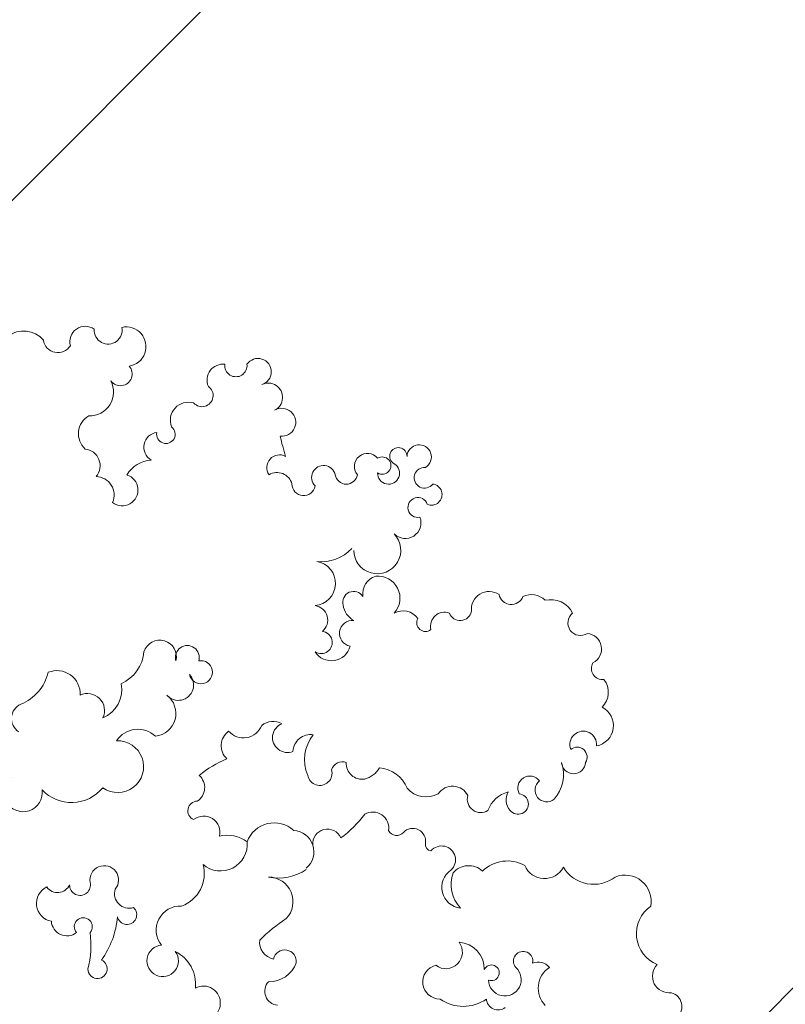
# Model space of a CAD drawing. Header units: millimetres. Extents: x 6567289036 to 6568990308, y 5976640423 to 5977332400.
# Tile 61 of 216: x 6568112082 to 6568112958, y 5976975017 to 5976976144. Entities that reach past the tile are written whole.
import ezdxf

# ---------------------------------------------------------------- set-up
doc = ezdxf.new("R2010")
doc.units = ezdxf.units.MM
doc.layers.add('ZAGOSPODAROWANIE_DRZEWA', color=110, linetype='Continuous', lineweight=5)
picture_1 = doc.add_image_def('image2.jpg', size_in_pixel=(6997, 9782))

# ---------------------------------------------------------------- blocks, each defined once
blk = doc.blocks.new('drz_353_r')
at = {"color": 114, "lineweight": 15}
for centre, radius, start, end in [((-6.63670136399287, 155.6691348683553), 3.279959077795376, 341.4309206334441, 164.3966416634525), ((-13.57907548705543, 156.0356326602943), 3.818282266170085, 225.7097641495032, 7.762637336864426), ((-23.32126256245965, 156.1389898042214), 7.623276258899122, 214.5118902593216, 338.1555621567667), ((-30.73116410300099, 145.9315611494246), 5.995372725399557, 79.15295363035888, 202.2104926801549), ((-78.57114260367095, 137.3895719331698), 4.718184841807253, 43.96005399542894, 128.4208032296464), ((-70.9564190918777, 138.5514679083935), 4.71818792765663, 10.36789680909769, 153.391144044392), ((-42.71475038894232, 138.7331650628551), 8.10615391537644, 301.2628339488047, 37.47656684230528), ((-88.49867492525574, 136.9828397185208), 3.565252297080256, 26.21625823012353, 174.998151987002), ((-84.03451029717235, 140.7723707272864), 2.55070497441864, 240.2511112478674, 7.065516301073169), ((-66.62270831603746, 136.3466036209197), 3.069423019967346, 84.25147801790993, 292.027932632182), ((-94.45015356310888, 135.7175040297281), 2.871133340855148, 218.692770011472, 33.29677055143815), ((-63.75439388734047, 134.9760839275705), 2.263533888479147, 56.9005167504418, 220.6596809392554), ((-62.65553672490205, 134.1333202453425), 2.74241597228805, 272.8686036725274, 87.13139632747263), ((-94.1092441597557, 128.8660545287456), 5.677583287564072, 117.0485629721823, 192.8650552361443), ((-59.81139961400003, 122.9826067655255), 8.836544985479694, 49.56838747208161, 107.8381450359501), ((-40.8446293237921, 127.4787278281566), 4.916157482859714, 293.3944841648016, 61.62062045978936), ((-56.19042359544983, 128.0238429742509), 2.700130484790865, 218.6415009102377, 38.61124316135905), ((-13.56849287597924, 126.0626242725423), 3.250028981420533, 128.2797630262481, 203.6201062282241), ((-10.84875767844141, 131.6777885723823), 5.638269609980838, 212.9162566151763, 314.4162515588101), ((-96.65147537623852, 124.5038174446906), 4.30757412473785, 134.0099167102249, 207.0431927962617), ((-56.64602316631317, 124.1327951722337), 2.756002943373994, 126.8643156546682, 298.1402403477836), ((-17.02922946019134, 122.5921734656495), 2.221402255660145, 77.44217612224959, 310.657993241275), ((-101.5622159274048, 119.877643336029), 2.875814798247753, 282.2556499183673, 68.06788478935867), ((-53.0084267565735, 121.4407828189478), 2.352390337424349, 308.3383556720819, 173.6107355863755), ((-31.88107804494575, 118.9538276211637), 8.078675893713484, 150.2163900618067, 224.6640277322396), ((-12.79944892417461, 118.3932747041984), 3.749767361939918, 271.6904383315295, 137.9046950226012), ((-53.94877498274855, 122.2895487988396), 3.607611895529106, 239.7151307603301, 311.6926194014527), ((-49.31841851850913, 120.8070770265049), 6.653145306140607, 194.2065662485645, 250.409118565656), ((-8.552775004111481, 116.8506082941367), 2.694846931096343, 274.3312309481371, 37.70019949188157), ((-97.5798030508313, 114.7921437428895), 4.067764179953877, 145.9904980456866, 275.997559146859), ((-14.35800058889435, 115.3239669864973), 1.801923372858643, 337.8690948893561, 245.6932248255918), ((-54.1048308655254, 112.8535494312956), 3.061389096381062, 254.4734277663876, 33.4065379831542), ((-34.24277043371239, 110.1024469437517), 4.638690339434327, 136.8493357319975, 230.3118739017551), ((-15.21255789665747, 107.5152531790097), 6.167555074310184, 88.95161902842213, 176.4084792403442), ((-15.78650232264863, 108.8649696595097), 9.131628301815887, 324.5329460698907, 35.46705393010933), ((-97.63034566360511, 108.161076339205), 2.628940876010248, 289.9606463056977, 79.57799052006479), ((-53.21355397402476, 106.4125760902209), 3.887921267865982, 116.1051980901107, 236.7335922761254), ((-33.9003942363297, 108.6984301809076), 4.735554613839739, 213.864426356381, 354.1815324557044), ((-34.57054608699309, 113.9069994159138), 7.830656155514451, 250.33999073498, 313.4097009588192), ((-19.07018540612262, 104.8978435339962), 3.781870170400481, 322.6436857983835, 127.4152196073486), ((-40.2011994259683, 103.9140893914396), 3.195877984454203, 42.17126164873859, 229.7124716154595), ((-123.8560417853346, 101.5905719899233), 2.428401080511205, 336.7886501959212, 172.7357866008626), ((-93.71852924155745, 104.5886429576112), 3.209284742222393, 159.9281675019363, 284.1144362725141), ((-132.4516420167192, 98.78043434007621), 2.785751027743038, 30.92568724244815, 267.0859469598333), ((-127.7011163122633, 100.0133939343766), 2.369160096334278, 175.1887442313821, 52.68536922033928), ((-94.50224714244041, 100.2179606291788), 2.009147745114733, 240.452127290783, 38.77601154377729), ((-60.4143996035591, 100.3636776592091), 5.789293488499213, 311.0579408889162, 28.90260844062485), ((-43.74372033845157, 101.6881435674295), 1.491123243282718, 261.843568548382, 351.8302150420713), ((-12.26122401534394, 103.5217756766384), 3.912225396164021, 193.5808402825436, 0.6547493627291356), ((-120.8950203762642, 98.4811655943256), 2.272480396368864, 108.7158376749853, 11.85344306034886), ((-44.47661658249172, 97.31120849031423), 2.94737019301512, 79.81171296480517, 227.0033223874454), ((-117.3715382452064, 95.612733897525), 3.579425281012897, 314.246166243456, 111.2867539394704), ((-92.95473696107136, 95.03711418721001), 4.269493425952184, 126.4788115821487, 207.7584702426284), ((-132.625234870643, 94.02242656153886), 1.976117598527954, 89.07298489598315, 330.475938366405), ((-53.96649121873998, 89.19199282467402), 7.302302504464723, 111.2394049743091, 176.1872776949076), ((-47.81189339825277, 93.60945585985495), 2.03635472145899, 296.3365302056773, 49.39655265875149), ((-128.7410499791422, 91.76977486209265), 2.514205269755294, 268.7415112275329, 149.4262598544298), ((-111.1147360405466, 89.1755635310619), 5.397478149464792, 270.4001136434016, 134.1460021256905), ((-100.1463018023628, 89.32887309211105), 5.048550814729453, 47.4590660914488, 185.6162133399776), ((-130.4838234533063, 90.30963309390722), 1.989374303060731, 328.0254923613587, 211.9745076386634), ((-47.45620344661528, 88.10922251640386), 3.715834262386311, 81.5235624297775, 209.0219035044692), ((-130.2728657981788, 86.93859023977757), 2.995922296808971, 129.3235252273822, 309.3228084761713), ((-101.1429872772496, 90.04601265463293), 4.205811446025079, 196.7374014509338, 278.3823849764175), ((-63.96582579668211, 85.00429598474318), 5.403780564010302, 13.94448640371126, 59.86150906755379), ((-99.1905635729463, 83.77696083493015), 2.497622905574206, 122.42749847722, 286.0622586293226), ((-62.25653642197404, 85.67443770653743), 3.591299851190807, 265.8202528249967, 10.13688238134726), ((-65.66132505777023, 65.84819490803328), 25.34207140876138, 36.23694425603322, 53.8316598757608), ((-128.790807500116, 82.09269448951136), 2.562350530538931, 279.3529952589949, 80.6470047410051), ((-99.13134150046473, 85.97061539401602), 4.637021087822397, 277.8312866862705, 331.7835873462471), ((-92.0683114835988, 83.52385154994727), 2.987882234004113, 175.1163643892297, 348.6426147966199), ((-117.9852245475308, 76.41648184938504), 9.49950433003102, 353.5575597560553, 46.93689709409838), ((-90.19795926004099, 78.66487398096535), 4.399928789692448, 301.8936954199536, 76.0727023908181), ((-60.12997179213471, 81.18036705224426), 2.556638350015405, 159.0934623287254, 254.0916347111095), ((-127.7562140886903, 76.89320700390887), 2.741796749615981, 103.0300061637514, 314.248518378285), ((-103.5101525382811, 74.48921759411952), 5.108697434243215, 4.940708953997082, 170.2930474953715), ((-43.91410531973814, 77.75034794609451), 3.344117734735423, 113.0033141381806, 275.1478305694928), ((-95.09990538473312, 74.48478111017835), 3.350140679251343, 39.47779325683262, 172.3768001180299), ((-89.98652842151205, 76.34224415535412), 2.542146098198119, 326.2310160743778, 173.8467849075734), ((-60.07610952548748, 76.01080140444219), 2.81392009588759, 280.4636433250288, 105.5559696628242), ((-126.2529198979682, 72.30559294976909), 2.655430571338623, 268.7815224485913, 81.12114144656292), ((-64.90039806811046, 73.86762611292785), 3.997780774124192, 170.7850430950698, 267.8610333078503), ((-63.13913870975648, 81.70748325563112), 9.187492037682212, 231.5947759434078, 292.8932062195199), ((-42.06003569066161, 69.752875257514), 4.918779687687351, 40.24721248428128, 176.5873595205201), ((-47.1254515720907, 66.60604422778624), 11.08913002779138, 347.8672120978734, 34.77529373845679), ((-140.4058659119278, 67.31246768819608), 3.195680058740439, 352.9989309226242, 211.16241818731), ((-42.05275626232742, 65.58900821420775), 6.63641967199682, 137.8134528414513, 249.5562909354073), ((-16.94911657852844, 68.00456055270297), 2.635777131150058, 83.36923473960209, 257.687044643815), ((-18.87544587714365, 64.44814699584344), 6.565145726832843, 358.491800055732, 70.13672690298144), ((-153.8971195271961, 137.2441893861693), 72.26849512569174, 283.3307621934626, 287.1448010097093), ((-130.0296794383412, 66.79609275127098), 2.916654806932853, 151.5155718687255, 304.5783351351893), ((-125.3471669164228, 66.23903545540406), 3.544820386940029, 105.7502124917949, 211.3524410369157), ((-68.20523262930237, 68.58715140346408), 3.407406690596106, 201.3914763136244, 22.16408502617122), ((-30.65217438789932, 64.25054603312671), 5.631898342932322, 46.18747175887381, 179.7476345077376), ((3.251809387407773, 87.61057398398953), 35.6740318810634, 212.7447669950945, 225.2948676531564), ((-146.0977657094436, 64.19226792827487), 3.301005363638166, 26.37677544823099, 206.6984284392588), ((-67.82395314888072, 65.33101597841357), 4.084609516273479, 150.4683122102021, 219.9329258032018), ((-21.36771039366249, 66.15006028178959), 3.923265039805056, 263.0360351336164, 349.415493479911), ((-10.13124205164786, 66.6645889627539), 3.235222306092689, 227.6044522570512, 353.9780768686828), ((-151.9708629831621, 61.85463176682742), 3.046335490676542, 16.29035265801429, 235.6989837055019), ((-72.65991671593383, 58.52678671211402), 4.516125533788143, 311.1129562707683, 67.833934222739), ((-153.3689007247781, 56.80979861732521), 2.548298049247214, 262.8156400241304, 97.1843599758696), ((-38.05393572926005, 54.80186047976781), 7.795870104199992, 144.1232696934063, 193.2324615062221), ((-43.78310700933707, 53.28591987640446), 6.112971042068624, 318.9634826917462, 95.51659006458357), ((-150.0533872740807, 53.85757001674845), 3.658852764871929, 173.3464083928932, 292.9798558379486), ((-66.34760143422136, 57.59589358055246), 4.157275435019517, 216.4790889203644, 315.9017683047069), ((-36.35689120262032, 66.62464343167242), 29.51961477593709, 203.8196391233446, 218.1686497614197), ((-46.55925664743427, 49.43561883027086), 3.697130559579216, 75.64804168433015, 218.8191241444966), ((-7.450867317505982, 49.36883501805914), 3.875527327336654, 24.94954766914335, 208.1335130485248), ((-146.5267721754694, 49.02846105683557), 2.55650539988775, 311.6441995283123, 145.1567974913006), ((-83.17835640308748, 48.77740365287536), 2.639930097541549, 281.8979642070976, 190.7848818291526), ((-56.77019592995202, 45.95215884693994), 3.703542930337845, 32.84393152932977, 138.9946666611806), ((-86.56878461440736, 45.67188995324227), 2.730471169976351, 73.02598731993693, 286.9740126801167), ((-51.45846587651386, 47.99376208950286), 2.200441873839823, 180.858704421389, 336.5477827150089), ((-37.08812606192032, 41.60973302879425), 7.94111437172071, 20.32267693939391, 105.2145491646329), ((-11.69333322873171, 39.13166386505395), 8.450105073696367, 84.39835346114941, 153.3250483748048), ((-140.8420943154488, 45.93858888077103), 4.156710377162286, 163.5163486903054, 291.1332023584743), ((-80.24641839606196, 43.6137269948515), 3.515640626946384, 311.2651199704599, 132.7776524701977), ((-137.6589424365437, 40.77076116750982), 2.122121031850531, 258.6167830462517, 142.5404038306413), ((-86.6978343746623, 39.36999161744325), 3.804821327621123, 75.9113920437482, 252.1615154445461), ((-73.73973343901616, 37.79685647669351), 5.255009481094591, 6.147651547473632, 142.8395531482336), ((-24.13889464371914, 44.04921997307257), 5.511650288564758, 176.6870515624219, 308.761732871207), ((-17.09225254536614, 40.03067121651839), 3.606713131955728, 184.4397010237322, 126.6279025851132), ((-134.7021526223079, 39.11701333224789), 3.402486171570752, 187.2031302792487, 330.2034415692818), ((-64.31477482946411, 34.35316307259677), 5.804578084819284, 136.3521770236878, 237.0834508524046), ((-157.7275273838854, 31.69515336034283), 4.512512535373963, 8.596508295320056, 192.946900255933), ((-124.8368179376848, 37.81090780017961), 6.923367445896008, 183.1850089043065, 239.7008802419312), ((-124.88925151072, 30.78163304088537), 3.597633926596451, 322.2123346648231, 163.0038288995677), ((-88.60881295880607, 26.96085868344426), 8.818793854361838, 23.83835908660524, 85.15115206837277), ((-61.55787867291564, 29.73714800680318), 5.916773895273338, 324.510659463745, 182.486692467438), ((-27.63857455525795, 31.86276307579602), 2.220500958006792, 281.3022570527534, 138.2462808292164), ((-151.4706905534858, 30.34883373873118), 2.702932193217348, 305.7735251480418, 131.6133985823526), ((-32.45751425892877, 32.32421316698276), 3.321996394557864, 252.0999698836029, 17.83133396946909), ((-161.489747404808, 27.55211558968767), 3.195856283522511, 266.166080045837, 101.4711808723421), ((-79.21290330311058, 23.56898812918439), 7.081958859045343, 23.0920691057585, 100.819986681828), ((-35.59912012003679, 26.65519133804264), 3.284206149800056, 49.78285531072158, 279.6719942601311), ((-29.05496863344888, 9.32517486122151), 20.4441686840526, 54.79107636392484, 84.8037408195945), ((-147.3474307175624, 23.30560103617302), 5.476556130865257, 357.8408600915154, 117.669736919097), ((-123.7365859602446, 24.71444956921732), 4.216497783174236, 66.36400946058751, 179.0440256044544), ((-15.25873622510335, 25.10510590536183), 2.211291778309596, 272.1452659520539, 155.2984187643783), ((-130.4559243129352, 21.86684898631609), 3.844681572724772, 49.37236224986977, 174.1830905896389), ((-74.37892402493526, 22.79984089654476), 3.924759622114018, 64.64724514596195, 205.2840320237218), ((-56.74898920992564, 26.01244805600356), 0.4242859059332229, 51.95874328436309, 128.0412567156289), ((-62.57113675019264, 19.13972723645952), 9.235746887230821, 313.0854116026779, 50.85143954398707), ((-158.8500231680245, 22.28632621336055), 3.529341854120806, 143.9480078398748, 285.5065262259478), ((-137.7671696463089, 25.47678178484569), 4.746038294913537, 210.0626358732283, 317.2720201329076), ((-34.45569383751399, 21.10402711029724), 2.388093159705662, 268.3509488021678, 104.3445264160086), ((-24.89429711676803, 21.85075127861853), 2.069199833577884, 49.22299610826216, 310.7770038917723), ((-20.6667436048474, 2.214103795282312), 21.39773868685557, 75.13124482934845, 97.72465153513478), ((-78.22592800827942, 15.81083957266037), 5.321077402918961, 86.78706453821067, 202.0726024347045), ((-159.7163272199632, 16.04333769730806), 3.36945610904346, 278.9990264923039, 57.51089549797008), ((-35.71067237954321, 15.96045272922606), 3.000888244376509, 304.7195779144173, 66.7152248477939), ((-26.4192688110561, 18.12522873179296), 3.596284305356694, 274.1737490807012, 36.88653613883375), ((-85.54024974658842, 3.617936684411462), 10.46823916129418, 22.02487911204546, 76.84045727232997), ((-30.24776833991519, 15.27965998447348), 4.156852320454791, 205.4422083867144, 349.7290880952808), ((-155.3290390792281, 8.170138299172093), 5.963262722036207, 130.3411859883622, 305.4753879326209), ((-55.5999300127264, 8.072391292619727), 4.372596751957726, 216.7788229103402, 98.71296139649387), ((-72.55733672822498, 8.97709652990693), 3.578308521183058, 203.615760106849, 326.868139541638)]:
    blk.add_arc(centre, radius, start, end, dxfattribs=at)

msp = doc.modelspace()

# ---------------------------------------------------------------- hatches: boundary and pattern name
at = {"lineweight": 9}
h = msp.add_hatch(dxfattribs=at)
h.set_pattern_fill('ANSI37', color=6, scale=200)
h.set_pattern_definition([(45, (0, 0), (-449.0128060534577, 449.0128060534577), []), (135, (0, 0), (-449.0128060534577, -449.0128060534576), [])])
edge = h.paths.add_edge_path()
edge.add_ellipse((6568115963.531235, 5976981075.503613), major_axis=(-4887.610083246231, 13295.45242395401), ratio=0.7412441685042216, start_angle=32.51208644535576, end_angle=210.017614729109)
edge.add_arc((6568120030.921191, 5976974544.735871), 6000.0000036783, 328.1187080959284, 341.4126795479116)
edge.add_arc((6568129230.183396, 5976971451.657601), 3705.336608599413, 102.07590089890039, 161.4207304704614, ccw=False)
edge.add_line((6568128455.000002, 5976975074.999993), (6568127189.99999, 5976976139.999994))
edge.add_line((6568127189.99999, 5976976139.999994), (6568126709.575541, 5976977735.563391))
edge.add_arc((6568125952.522593, 5976977524.292806), 785.9799155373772, -6.952018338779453e-08, 15.592810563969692, ccw=False)
edge.add_arc((6568125952.522593, 5976977524.292805), 785.9799146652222, -180, 0, ccw=False)
edge.add_arc((6568125952.522594, 5976977524.292805), 785.9799156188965, 15.59281063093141, 180, ccw=False)
edge.add_line((6568126709.575541, 5976977735.563391), (6568126110.000009, 5976980010.000004))
edge.add_line((6568126110.000009, 5976980010.000004), (6568123380.000009, 5976984369.999994))
edge.add_line((6568123380.000009, 5976984369.999994), (6568121269.99999, 5976989290.000013))
edge.add_line((6568121269.99999, 5976989290.000013), (6568113570.945966, 5976997357.572804))
edge.add_line((6568113570.945966, 5976997357.572804), (6568115087.354076, 5976995767.827636))
edge.add_line((6568115087.354076, 5976995767.827636), (6568109344.62986, 5976993777.976645))
edge.add_line((6568109344.62986, 5976993777.976645), (6568105057.329888, 5976992283.576641))
edge.add_line((6568105057.329888, 5976992283.576641), (6568103663.345472, 5976991804.321001))
edge.add_line((6568103663.345472, 5976991804.321001), (6568103663.086779, 5976991804.241769))
edge.add_line((6568103663.086779, 5976991804.241769), (6568105057.329888, 5976992283.576641))
edge.add_line((6568105057.329888, 5976992283.576641), (6568103718.416223, 5976991818.804065))
edge.add_line((6568103718.416223, 5976991818.804065), (6568104962.276554, 5976992242.049895))
edge.add_arc((6568105439.242177, 5976991029.434477), 1303.047335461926, -31.942532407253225, 111.4715139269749, ccw=False)
edge = h.paths.add_edge_path(flags=16)
edge.add_spline(control_points=[(6568124179.660505, 5976971937.399259), (6568124170.178185, 5976971922.238156), (6568124160.661446, 5976971907.1206), (6568124042.983392, 5976971721.395361), (6568123930.467439, 5976971556.34814), (6568123697.169327, 5976971237.91074), (6568123576.387566, 5976971084.520517), (6568123327.072579, 5976970789.772813), (6568123198.539742, 5976970648.415164), (6568122934.2278, 5976970378.038323), (6568122798.449032, 5976970249.018835), (6568122489.41623, 5976969976.473749), (6568122314.506495, 5976969836.032023), (6568121955.434841, 5976969574.236462), (6568121771.273003, 5976969452.881261), (6568121394.443346, 5976969229.517278), (6568121201.774976, 5976969127.507148), (6568120768.233918, 5976968924.113389), (6568120525.587008, 5976968827.159615), (6568120108.031768, 5976968688.061913), (6568119935.845833, 5976968638.2722), (6568119587.009729, 5976968552.366451), (6568119410.358985, 5976968516.250504), (6568119052.970499, 5976968457.845744), (6568118872.232271, 5976968435.557209), (6568118507.082804, 5976968404.968018), (6568118322.671227, 5976968396.66777), (6568117950.638351, 5976968394.212671), (6568117763.016894, 5976968400.058295), (6568117385.084333, 5976968426.035691), (6568117194.773247, 5976968446.167936), (6568116812.040392, 5976968500.828072), (6568116619.618782, 5976968535.35638), (6568116233.299957, 5976968618.873293), (6568116039.403005, 5976968667.862229), (6568115650.818154, 5976968780.308804), (6568115456.13058, 5976968843.766676), (6568115066.689784, 5976968985.094758), (6568114871.936908, 5976969062.965104), (6568114483.121285, 5976969232.991462), (6568114289.058877, 5976969325.147525), (6568113902.400093, 5976969523.545527), (6568113709.804032, 5976969629.787452), (6568113326.864097, 5976969856.083756), (6568113136.520503, 5976969976.138072), (6568112758.872959, 5976970229.713349), (6568112571.569253, 5976970363.234211), (6568112200.782331, 5976970643.326867), (6568112017.299326, 5976970789.898541), (6568111654.921274, 5976971095.610539), (6568111476.026404, 5976971254.750731), (6568111123.572922, 5976971585.05476), (6568110950.014457, 5976971756.218459), (6568110608.958048, 5976972109.965896), (6568110441.46023, 5976972292.549491), (6568110113.221196, 5976972668.478745), (6568109952.480091, 5976972861.824264), (6568109638.418891, 5976973258.56927), (6568109485.098891, 5976973461.968619), (6568109186.509607, 5976973878.067302), (6568109041.240406, 5976974090.766497), (6568108759.345093, 5976974524.669134), (6568108622.719053, 5976974745.872441), (6568108358.662783, 5976975195.949905), (6568108231.232617, 5976975424.823928), (6568107986.079069, 5976975889.375787), (6568107868.355747, 5976976125.053492), (6568107643.083237, 5976976602.316001), (6568107535.534105, 5976976843.900676), (6568107331.031953, 5976977332.054698), (6568107234.078984, 5976977578.623914), (6568107051.144165, 5976978075.802788), (6568106965.162361, 5976978326.412314), (6568106804.496389, 5976978830.709731), (6568106729.812265, 5976979084.397489), (6568106592.018281, 5976979593.875413), (6568106528.908463, 5976979849.665444), (6568106414.488504, 5976980362.362128), (6568106363.178405, 5976980619.268641), (6568106272.530857, 5976981133.206791), (6568106233.193444, 5976981390.238283), (6568106166.610678, 5976981903.433439), (6568106139.365355, 5976982159.596952), (6568106097.031569, 5976982670.066146), (6568106081.943135, 5976982924.371669), (6568106063.932471, 5976983430.14245), (6568106061.010261, 5976983681.607542), (6568106067.285231, 5976984180.727455), (6568106076.482419, 5976984428.382098), (6568106106.892788, 5976984918.928708), (6568106128.105963, 5976985161.820485), (6568106182.388234, 5976985641.912052), (6568106215.457308, 5976985879.111641), (6568106293.235035, 5976986346.918525), (6568106337.94364, 5976986577.525605), (6568106438.728861, 5976987031.282452), (6568106494.805395, 5976987254.43199), (6568106618.001571, 5976987692.450681), (6568106685.12109, 5976987907.319598), (6568106830.028, 5976988328.002844), (6568106907.815219, 5976988533.816941), (6568107073.636337, 5976988935.672216), (6568107161.670006, 5976989131.713181), (6568107347.522875, 5976989513.366485), (6568107445.341783, 5976989698.978644), (6568107650.271835, 5976990059.187248), (6568107757.382629, 5976990233.783571), (6568107980.380675, 5976990571.446624), (6568108096.267531, 5976990734.51332), (6568108336.290716, 5976991048.678833), (6568108460.426629, 5976991199.777731), (6568108716.422053, 5976991489.644339), (6568108848.28117, 5976991628.412262), (6568109119.210566, 5976991893.324191), (6568109258.280524, 5976992019.468547), (6568109573.005394, 5976992284.002355), (6568109750.216354, 5976992419.413794), (6568110113.673797, 5976992671.111975), (6568110299.920358, 5976992787.400099), (6568110680.724046, 5976993000.607155), (6568110875.28188, 5976993097.527375), (6568111199.420376, 5976993239.883722), (6568111326.713811, 5976993291.17831), (6568111455.464362, 5976993338.508967)], knot_values=[0, 0, 0, 0, 0.005215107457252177, 0.005215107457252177, 0.06425553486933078, 0.06425553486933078, 0.1232959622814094, 0.1232959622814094, 0.182336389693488, 0.182336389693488, 0.2413768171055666, 0.2413768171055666, 0.313447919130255, 0.313447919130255, 0.3855190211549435, 0.3855190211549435, 0.457590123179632, 0.457590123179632, 0.5444636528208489, 0.5444636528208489, 0.603987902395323, 0.603987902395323, 0.6635121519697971, 0.6635121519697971, 0.7230364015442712, 0.7230364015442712, 0.7825606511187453, 0.7825606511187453, 0.8420849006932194, 0.8420849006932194, 0.9016091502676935, 0.9016091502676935, 0.9611333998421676, 0.9611333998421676, 1.020657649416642, 1.020657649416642, 1.080181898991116, 1.080181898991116, 1.13970614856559, 1.13970614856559, 1.199230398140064, 1.199230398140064, 1.258754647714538, 1.258754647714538, 1.318278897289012, 1.318278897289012, 1.377803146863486, 1.377803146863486, 1.43732739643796, 1.43732739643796, 1.496851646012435, 1.496851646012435, 1.556375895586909, 1.556375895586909, 1.615900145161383, 1.615900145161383, 1.675424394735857, 1.675424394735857, 1.734948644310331, 1.734948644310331, 1.794472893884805, 1.794472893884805, 1.853997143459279, 1.853997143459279, 1.913521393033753, 1.913521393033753, 1.973045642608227, 1.973045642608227, 2.032569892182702, 2.032569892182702, 2.092094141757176, 2.092094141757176, 2.15161839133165, 2.15161839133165, 2.211142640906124, 2.211142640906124, 2.270666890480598, 2.270666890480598, 2.330191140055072, 2.330191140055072, 2.389715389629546, 2.389715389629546, 2.44923963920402, 2.44923963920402, 2.508763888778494, 2.508763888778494, 2.568288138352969, 2.568288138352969, 2.627812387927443, 2.627812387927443, 2.687336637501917, 2.687336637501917, 2.746860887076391, 2.746860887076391, 2.806385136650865, 2.806385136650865, 2.865909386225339, 2.865909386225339, 2.925433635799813, 2.925433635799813, 2.984957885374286, 2.984957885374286, 3.044482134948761, 3.044482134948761, 3.104006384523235, 3.104006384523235, 3.163530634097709, 3.163530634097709, 3.223054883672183, 3.223054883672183, 3.282579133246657, 3.282579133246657, 3.342103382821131, 3.342103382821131, 3.401627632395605, 3.401627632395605, 3.473631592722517, 3.473631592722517, 3.54563555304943, 3.54563555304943, 3.617639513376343, 3.617639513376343, 3.663283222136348, 3.663283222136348, 3.663283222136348, 3.663283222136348], degree=3, periodic=0)
edge.add_spline(control_points=[(6568111455.464362, 5976993338.508967), (6568111532.57975, 5976993366.857755), (6568111610.217915, 5976993393.784486), (6568111857.122364, 5976993474.349177), (6568112028.24174, 5976993522.753692), (6568112374.847825, 5976993606.100425), (6568112550.335085, 5976993641.042549), (6568112905.306947, 5976993697.314068), (6568113084.792009, 5976993718.643189), (6568113447.353069, 5976993747.531727), (6568113630.42938, 5976993755.090744), (6568113854.469842, 5976993755.815786), (6568113893.937239, 5976993755.626351), (6568113933.473553, 5976993755.11933)], knot_values=[6.007088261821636, 6.007088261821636, 6.007088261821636, 6.007088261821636, 6.034426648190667, 6.034426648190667, 6.093467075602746, 6.093467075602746, 6.152507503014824, 6.152507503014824, 6.211547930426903, 6.211547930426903, 6.270588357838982, 6.270588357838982, 6.283185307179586, 6.283185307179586, 6.283185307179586, 6.283185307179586], degree=3, periodic=0)
edge.add_arc((6568114150.153406, 5976990882.713037), 2880.56731633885, -6.57821503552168, 94.31393393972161, ccw=False)
edge.add_arc((6568110320.519809, 5976990930.202398), 6701.875845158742, 335.38205193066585, 356.7710859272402, ccw=False)
edge.add_spline(control_points=[(6568116413.233098, 5976988138.43152), (6568116399.802512, 5976988118.620205), (6568116386.481956, 5976988098.660331), (6568116311.348016, 5976987984.289184), (6568116251.873528, 5976987886.786275), (6568116138.119045, 5976987685.589762), (6568116083.839258, 5976987581.89623), (6568115980.755843, 5976987368.648404), (6568115931.952387, 5976987259.094217), (6568115840.085011, 5976987034.494839), (6568115797.021228, 5976986919.449773), (6568115716.873694, 5976986684.274664), (6568115679.790045, 5976986564.144757), (6568115611.816869, 5976986319.238267), (6568115580.927412, 5976986194.461821), (6568115525.527754, 5976985940.728713), (6568115501.017599, 5976985811.772182), (6568115458.53099, 5976985550.169449), (6568115440.554561, 5976985417.523372), (6568115411.258081, 5976985149.052274), (6568115399.938043, 5976985013.227372), (6568115384.04467, 5976984738.925879), (6568115379.471337, 5976984600.449398), (6568115377.129155, 5976984321.385095), (6568115379.360299, 5976984180.797376), (6568115390.652369, 5976983898.060843), (6568115399.713285, 5976983755.912126), (6568115424.657997, 5976983470.610762), (6568115440.541779, 5976983327.458203), (6568115479.093537, 5976983040.71043), (6568115501.761497, 5976982897.115299), (6568115553.811668, 5976982610.045099), (6568115583.193859, 5976982466.570113), (6568115648.571897, 5976982180.301835), (6568115684.56772, 5976982037.508623), (6568115763.042439, 5976981753.161994), (6568115805.521308, 5976981611.608654), (6568115896.802265, 5976981330.293968), (6568115945.604325, 5976981190.532698), (6568116049.343316, 5976980913.346115), (6568116104.280218, 5976980775.92088), (6568116220.072862, 5976980503.939821), (6568116280.928574, 5976980369.384072), (6568116408.316006, 5976980103.662653), (6568116474.847695, 5976979972.497057), (6568116613.318377, 5976979714.061551), (6568116685.257336, 5976979586.791718), (6568116834.248999, 5976979336.636009), (6568116911.301663, 5976979213.750213), (6568117070.203418, 5976978972.831218), (6568117152.052464, 5976978854.798099), (6568117320.207122, 5976978624.031129), (6568117406.512685, 5976978511.297358), (6568117583.219337, 5976978291.551407), (6568117673.620369, 5976978184.539309), (6568117858.137304, 5976977976.632259), (6568117952.253142, 5976977875.73739), (6568118143.801198, 5976977680.431128), (6568118241.23334, 5976977586.019817), (6568118438.999794, 5976977404.015286), (6568118539.334015, 5976977316.42215), (6568118742.477169, 5976977148.354403), (6568118845.285995, 5976977067.87987), (6568119052.940602, 5976976914.313204), (6568119157.786259, 5976976841.221138), (6568119369.069979, 5976976702.644506), (6568119475.507895, 5976976637.159993), (6568119689.528906, 5976976513.982927), (6568119797.111833, 5976976456.290405), (6568120012.977748, 5976976348.839824), (6568120121.260547, 5976976299.081761), (6568120338.088616, 5976976207.600125), (6568120446.633684, 5976976165.876508), (6568120663.562138, 5976976090.521903), (6568120771.945321, 5976976056.890822), (6568120988.145437, 5976975997.739588), (6568121095.962186, 5976975972.219279), (6568121310.650357, 5976975929.271747), (6568121417.521635, 5976975911.844309), (6568121629.970323, 5976975885.03404), (6568121735.547655, 5976975875.65095), (6568121941.568389, 5976975865.039034), (6568122042.065019, 5976975863.546184), (6568122141.684427, 5976975865.736631)], knot_values=[0.4891344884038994, 0.4891344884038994, 0.4891344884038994, 0.4891344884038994, 0.5018947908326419, 0.5018947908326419, 0.5617157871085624, 0.5617157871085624, 0.6215367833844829, 0.6215367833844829, 0.6813577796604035, 0.6813577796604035, 0.741178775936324, 0.741178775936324, 0.8009997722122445, 0.8009997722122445, 0.860820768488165, 0.860820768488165, 0.9206417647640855, 0.9206417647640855, 0.9804627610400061, 0.9804627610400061, 1.040283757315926, 1.040283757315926, 1.100104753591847, 1.100104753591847, 1.159925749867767, 1.159925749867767, 1.219746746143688, 1.219746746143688, 1.279567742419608, 1.279567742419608, 1.339388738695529, 1.339388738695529, 1.399209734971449, 1.399209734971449, 1.459030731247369, 1.459030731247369, 1.51885172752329, 1.51885172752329, 1.57867272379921, 1.57867272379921, 1.638493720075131, 1.638493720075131, 1.698314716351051, 1.698314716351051, 1.758135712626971, 1.758135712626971, 1.817956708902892, 1.817956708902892, 1.877777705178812, 1.877777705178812, 1.937598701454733, 1.937598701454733, 1.997419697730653, 1.997419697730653, 2.057240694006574, 2.057240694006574, 2.117061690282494, 2.117061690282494, 2.176882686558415, 2.176882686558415, 2.236703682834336, 2.236703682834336, 2.296524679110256, 2.296524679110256, 2.356345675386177, 2.356345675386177, 2.416166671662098, 2.416166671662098, 2.475987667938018, 2.475987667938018, 2.535808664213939, 2.535808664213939, 2.595629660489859, 2.595629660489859, 2.65545065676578, 2.65545065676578, 2.715271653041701, 2.715271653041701, 2.775092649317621, 2.775092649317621, 2.834913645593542, 2.834913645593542, 2.892721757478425, 2.892721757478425, 2.892721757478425, 2.892721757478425], degree=3, periodic=0)
edge.add_arc((6568122003.929132, 5976973301.462857), 2567.971282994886, -32.08544419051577, 86.92497051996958, ccw=False)
h.paths.add_polyline_path([(6568115761.083549, 5976988511.144317), (6568116213.983452, 5976988299.291283), (6568115366.57142, 5976986487.69177), (6568114913.671543, 5976986699.544763)], flags=0)
edge = h.paths.add_edge_path(flags=16)
edge.add_spline(control_points=[(6568122117.503294, 5976976965.470814), (6568122095.634129, 5976976964.989951), (6568122073.659348, 5976976964.752335), (6568122009.126465, 5976976964.777331), (6568121966.28494, 5976976965.70374), (6568121879.836099, 5976976969.420142), (6568121836.227296, 5976976972.21031), (6568121739.87075, 5976976980.41346), (6568121686.970827, 5976976986.224181), (6568121587.142304, 5976976999.685277), (6568121540.335401, 5976977006.99522), (6568121445.985789, 5976977023.765357), (6568121398.446313, 5976977033.224999), (6568121288.958086, 5976977057.366896), (6568121226.784196, 5976977072.767728), (6568121105.71034, 5976977106.113291), (6568121046.857298, 5976977123.817733), (6568120939.343596, 5976977158.941852), (6568120890.815192, 5976977175.807072), (6568120805.189653, 5976977207.377444), (6568120768.193889, 5976977221.60511), (6568120693.982465, 5976977251.337688), (6568120656.769596, 5976977266.841464), (6568120544.023896, 5976977315.639267), (6568120468.18812, 5976977350.924743), (6568120354.095163, 5976977407.819135), (6568120315.999114, 5976977427.44904), (6568120224.833806, 5976977475.959131), (6568120171.72779, 5976977505.457523), (6568120076.069017, 5976977560.873515), (6568120033.5171, 5976977586.335578), (6568119951.473879, 5976977637.018695), (6568119911.981095, 5976977662.127), (6568119833.066043, 5976977713.743689), (6568119793.636919, 5976977740.256621), (6568119699.98791, 5976977804.973507), (6568119645.818672, 5976977843.803679), (6568119508.509773, 5976977945.856742), (6568119425.572317, 5976978010.903067), (6568119307.374588, 5976978108.645167), (6568119271.608172, 5976978138.893512), (6568119188.881468, 5976978210.437518), (6568119142.019223, 5976978252.158396), (6568119048.845014, 5976978337.541326), (6568119002.525654, 5976978381.210325), (6568118910.504687, 5976978470.455091), (6568118864.806069, 5976978516.027941), (6568118769.706587, 5976978613.543143), (6568118720.370191, 5976978665.681199), (6568118622.64212, 5976978772.11737), (6568118574.253626, 5976978826.412236), (6568118469.449304, 5976978947.572772), (6568118413.249493, 5976979014.86982), (6568118275.879962, 5976979185.279014), (6568118195.664942, 5976979290.09271), (6568118078.404751, 5976979451.565716), (6568118039.822672, 5976979506.106125), (6568117963.732501, 5976979616.544595), (6568117926.22601, 5976979672.440291), (6568117848.78729, 5976979790.966536), (6568117808.966093, 5976979853.731558), (6568117725.871052, 5976979988.647191), (6568117682.78918, 5976980060.988088), (6568117598.438626, 5976980207.540318), (6568117557.175504, 5976980281.751142), (6568117476.656051, 5976980431.74359), (6568117437.392956, 5976980507.537989), (6568117360.950826, 5976980660.564817), (6568117323.774444, 5976980737.792494), (6568117249.00724, 5976980899.10006), (6568117211.57662, 5976980983.272905), (6568117141.192058, 5976981148.443359), (6568117108.100163, 5976981229.389515), (6568117044.291972, 5976981392.283509), (6568117013.577645, 5976981474.22713), (6568116954.739178, 5976981638.52753), (6568116926.602977, 5976981720.876121), (6568116872.800014, 5976981886.229169), (6568116847.128933, 5976981969.247186), (6568116798.298273, 5976982135.7856), (6568116775.14052, 5976982219.300756), (6568116730.954418, 5976982388.284255), (6568116709.975831, 5976982473.756072), (6568116670.707622, 5976982644.857734), (6568116652.414854, 5976982730.501804), (6568116617.887943, 5976982905.084249), (6568116601.761948, 5976982994.016427), (6568116572.453586, 5976983171.68931), (6568116559.271928, 5976983260.423236), (6568116538.781799, 5976983415.433166), (6568116530.826926, 5976983481.808152), (6568116516.586197, 5976983614.242401), (6568116510.300646, 5976983680.298689), (6568116499.599446, 5976983809.572456), (6568116495.122626, 5976983872.808131), (6568116487.710375, 5976983998.832855), (6568116484.77512, 5976984061.618791), (6568116480.207375, 5976984193.366218), (6568116478.747606, 5976984262.273131), (6568116477.694455, 5976984399.346871), (6568116478.101213, 5976984467.509321), (6568116480.499536, 5976984589.555973), (6568116482.160139, 5976984643.586482), (6568116486.657064, 5976984751.058761), (6568116489.49327, 5976984804.497582), (6568116499.608615, 5976984961.711306), (6568116508.53998, 5976985064.594976), (6568116528.744451, 5976985249.211628), (6568116539.306009, 5976985331.43283), (6568116560.588132, 5976985475.627213), (6568116570.743605, 5976985538.009781), (6568116590.958807, 5976985651.520385), (6568116600.770177, 5976985702.841016), (6568116621.541807, 5976985804.491194), (6568116632.501518, 5976985854.817669), (6568116656.957761, 5976985960.556149), (6568116670.599832, 5976986015.832397), (6568116699.252728, 5976986125.014327), (6568116714.262809, 5976986178.916669), (6568116742.480248, 5976986274.683747), (6568116755.447944, 5976986316.799826), (6568116782.205708, 5976986400.088901), (6568116795.994809, 5976986441.258929), (6568116840.02241, 5976986567.514733), (6568116871.630661, 5976986650.957241), (6568116921.490833, 5976986772.719453), (6568116938.52239, 5976986812.749106), (6568116974.182065, 5976986893.495354), (6568116992.847601, 5976986934.157406), (6568117030.997469, 5976987014.19085), (6568117050.483657, 5976987053.565917), (6568117094.24931, 5976987138.824138), (6568117118.70173, 5976987184.41643), (6568117168.663729, 5976987273.677287), (6568117194.177909, 5976987317.353882), (6568117246.20577, 5976987402.779351), (6568117272.716642, 5976987444.523621), (6568117325.543886, 5976987524.363022), (6568117351.826954, 5976987562.544697), (6568117421.686473, 5976987660.161722), (6568117465.902493, 5976987718.134262), (6568117539.472173, 5976987808.773355), (6568117568.257901, 5976987842.852838), (6568117626.509151, 5976987909.151843), (6568117655.982096, 5976987941.379913), (6568117715.569021, 5976988004.000515), (6568117745.681647, 5976988034.391772), (6568117828.65514, 5976988114.8297), (6568117882.116377, 5976988163.078126), (6568117990.663218, 5976988254.283109), (6568118045.75631, 5976988297.246881), (6568118157.477585, 5976988378.047336), (6568118214.106191, 5976988415.884933), (6568118310.119851, 5976988475.041928), (6568118349.091805, 5976988497.718554), (6568118388.411192, 5976988519.292567)], knot_values=[0.1112319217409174, 0.1112319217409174, 0.1112319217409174, 0.1112319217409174, 0.1286975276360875, 0.1286975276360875, 0.1622787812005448, 0.1622787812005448, 0.1958600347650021, 0.1958600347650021, 0.235836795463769, 0.235836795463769, 0.2705727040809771, 0.2705727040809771, 0.3053086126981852, 0.3053086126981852, 0.3499824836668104, 0.3499824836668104, 0.3916036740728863, 0.3916036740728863, 0.4255241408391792, 0.4255241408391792, 0.451170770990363, 0.451170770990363, 0.4768174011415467, 0.4768174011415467, 0.5286687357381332, 0.5286687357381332, 0.5545944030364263, 0.5545944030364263, 0.5906419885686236, 0.5906419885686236, 0.619497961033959, 0.619497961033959, 0.6462924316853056, 0.6462924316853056, 0.6730869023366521, 0.6730869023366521, 0.7100172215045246, 0.7100172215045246, 0.7669852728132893, 0.7669852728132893, 0.7918135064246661, 0.7918135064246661, 0.8246233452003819, 0.8246233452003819, 0.8574331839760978, 0.8574331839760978, 0.8902430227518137, 0.8902430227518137, 0.9262393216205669, 0.9262393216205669, 0.9622356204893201, 0.9622356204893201, 1.00504305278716, 1.00504305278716, 1.068421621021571, 1.068421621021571, 1.100110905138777, 1.100110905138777, 1.131800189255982, 1.131800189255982, 1.166539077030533, 1.166539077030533, 1.205615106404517, 1.205615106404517, 1.24476671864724, 1.24476671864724, 1.283918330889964, 1.283918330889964, 1.323069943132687, 1.323069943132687, 1.36501001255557, 1.36501001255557, 1.40474522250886, 1.40474522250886, 1.44448043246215, 1.44448043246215, 1.484002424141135, 1.484002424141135, 1.52352441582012, 1.52352441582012, 1.563046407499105, 1.563046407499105, 1.603325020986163, 1.603325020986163, 1.643603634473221, 1.643603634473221, 1.685435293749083, 1.685435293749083, 1.727266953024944, 1.727266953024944, 1.758683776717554, 1.758683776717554, 1.790100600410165, 1.790100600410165, 1.82035299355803, 1.82035299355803, 1.850605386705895, 1.850605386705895, 1.884095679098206, 1.884095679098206, 1.917585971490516, 1.917585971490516, 1.944425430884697, 1.944425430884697, 1.971264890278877, 1.971264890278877, 2.023854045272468, 2.023854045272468, 2.066949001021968, 2.066949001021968, 2.100399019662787, 2.100399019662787, 2.128464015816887, 2.128464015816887, 2.156529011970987, 2.156529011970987, 2.188034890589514, 2.188034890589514, 2.219540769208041, 2.219540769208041, 2.244752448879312, 2.244752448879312, 2.269964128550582, 2.269964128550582, 2.322983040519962, 2.322983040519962, 2.349492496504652, 2.349492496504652, 2.377233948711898, 2.377233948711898, 2.404975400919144, 2.404975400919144, 2.438306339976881, 2.438306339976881, 2.471637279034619, 2.471637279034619, 2.504968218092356, 2.504968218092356, 2.536913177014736, 2.536913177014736, 2.588608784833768, 2.588608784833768, 2.621141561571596, 2.621141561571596, 2.653674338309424, 2.653674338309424, 2.686207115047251, 2.686207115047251, 2.74242991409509, 2.74242991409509, 2.798652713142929, 2.798652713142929, 2.854875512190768, 2.854875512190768, 2.892721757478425, 2.892721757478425, 2.892721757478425, 2.892721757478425], degree=3, periodic=0)
edge.add_spline(control_points=[(6568118388.411192, 5976988519.292567), (6568118407.503041, 5976988529.768005), (6568118426.676805, 5976988539.983483), (6568118445.93295, 5976988549.941411)], knot_values=[0.09285536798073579, 0.09285536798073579, 0.09285536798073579, 0.09285536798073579, 0.1112319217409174, 0.1112319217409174, 0.1112319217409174, 0.1112319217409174], degree=3, periodic=0)
edge.add_arc((6568119349.581503, 5976985762.960799), 2919.111710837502, 87.67538134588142, 109.22435699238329, ccw=False)
edge.add_line((6568119467.983941, 5976988679.670254), (6568123702.152377, 5976977161.733254))
edge.add_arc((6568122424.283519, 5976980983.951488), 4030.173821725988, 265.63437405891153, 288.4861475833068, ccw=False)
h.paths.add_polyline_path([(6568116676.473959, 5976983441.700371), (6568117159.45376, 5976983571.046967), (6568117676.84016, 5976981639.127905), (6568117193.860406, 5976981509.781294)], flags=0)
h.paths.add_polyline_path([(6568117304.030704, 5976981266.825973), (6568117743.232635, 5976981505.785578), (6568118699.071038, 5976979748.977991), (6568118259.869155, 5976979510.018382)], flags=0)
h.paths.add_polyline_path([(6568119236.432351, 5976976516.235448), (6568121091.216148, 5976975768.052904), (6568120904.170481, 5976975304.356939), (6568119049.386724, 5976976052.539511)], flags=0)

# ---------------------------------------------------------------- linework, layer by layer
at = {"color": 1, "lineweight": 20}
msp.add_circle((6568117250.590734, 5976981456.55751), 5732.10462474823, dxfattribs=at)
at = {"color": 6, "lineweight": 30}
msp.add_ellipse((6568115963.531235, 5976981075.503613), major_axis=(-4887.610083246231, 13295.45242395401), ratio=0.7412441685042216, start_param=6.850628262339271, end_param=9.948684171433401, dxfattribs=at)
msp.add_open_spline([(6568111455.464362, 5976993338.508967), (6568111326.713811, 5976993291.17831), (6568111199.420376, 5976993239.883722), (6568110875.28188, 5976993097.527375), (6568110680.724046, 5976993000.607155), (6568110299.920358, 5976992787.400099), (6568110113.673797, 5976992671.111975), (6568109750.216354, 5976992419.413794), (6568109573.005394, 5976992284.002355), (6568109258.280524, 5976992019.468547), (6568109119.210566, 5976991893.324191), (6568108848.28117, 5976991628.412262), (6568108716.422053, 5976991489.644339), (6568108460.426629, 5976991199.777731), (6568108336.290716, 5976991048.678833), (6568108096.267531, 5976990734.51332), (6568107980.380675, 5976990571.446624), (6568107757.382629, 5976990233.783571), (6568107650.271835, 5976990059.187248), (6568107445.341783, 5976989698.978644), (6568107347.522875, 5976989513.366485), (6568107161.670006, 5976989131.713181), (6568107073.636337, 5976988935.672216), (6568106907.815219, 5976988533.816941), (6568106830.028, 5976988328.002844), (6568106685.12109, 5976987907.319598), (6568106618.001571, 5976987692.450681), (6568106494.805395, 5976987254.43199), (6568106438.728861, 5976987031.282452), (6568106337.94364, 5976986577.525605), (6568106293.235035, 5976986346.918525), (6568106215.457308, 5976985879.111641), (6568106182.388234, 5976985641.912052), (6568106128.105963, 5976985161.820485), (6568106106.892788, 5976984918.928708), (6568106076.482419, 5976984428.382098), (6568106067.285231, 5976984180.727455), (6568106061.010261, 5976983681.607542), (6568106063.932471, 5976983430.14245), (6568106081.943135, 5976982924.371669), (6568106097.031569, 5976982670.066146), (6568106139.365355, 5976982159.596952), (6568106166.610678, 5976981903.433439), (6568106233.193444, 5976981390.238283), (6568106272.530857, 5976981133.206791), (6568106363.178405, 5976980619.268641), (6568106414.488504, 5976980362.362128), (6568106528.908463, 5976979849.665444), (6568106592.018281, 5976979593.875413), (6568106729.812265, 5976979084.397489), (6568106804.496389, 5976978830.709731), (6568106965.162361, 5976978326.412314), (6568107051.144165, 5976978075.802788), (6568107234.078984, 5976977578.623914), (6568107331.031953, 5976977332.054698), (6568107535.534105, 5976976843.900676), (6568107643.083237, 5976976602.316001), (6568107868.355747, 5976976125.053492), (6568107986.079069, 5976975889.375787), (6568108231.232617, 5976975424.823928), (6568108358.662783, 5976975195.949905), (6568108622.719053, 5976974745.872441), (6568108759.345093, 5976974524.669134), (6568109041.240406, 5976974090.766497), (6568109186.509607, 5976973878.067302), (6568109485.098891, 5976973461.968619), (6568109638.418891, 5976973258.56927), (6568109952.480091, 5976972861.824264), (6568110113.221196, 5976972668.478745), (6568110441.46023, 5976972292.549491), (6568110608.958048, 5976972109.965896), (6568110950.014457, 5976971756.218459), (6568111123.572922, 5976971585.05476), (6568111476.026404, 5976971254.750731), (6568111654.921274, 5976971095.610539), (6568112017.299326, 5976970789.898541), (6568112200.782331, 5976970643.326867), (6568112571.569253, 5976970363.234211), (6568112758.872959, 5976970229.713349), (6568113136.520503, 5976969976.138072), (6568113326.864097, 5976969856.083756), (6568113709.804032, 5976969629.787452), (6568113902.400093, 5976969523.545527), (6568114289.058877, 5976969325.147525), (6568114483.121285, 5976969232.991462), (6568114871.936908, 5976969062.965104), (6568115066.689784, 5976968985.094758), (6568115456.13058, 5976968843.766676), (6568115650.818154, 5976968780.308804), (6568116039.403005, 5976968667.862229), (6568116233.299957, 5976968618.873293), (6568116619.618782, 5976968535.35638), (6568116812.040392, 5976968500.828072), (6568117194.773247, 5976968446.167936), (6568117385.084333, 5976968426.035691), (6568117763.016894, 5976968400.058295), (6568117950.638351, 5976968394.212671), (6568118322.671227, 5976968396.66777), (6568118507.082804, 5976968404.968018), (6568118872.232271, 5976968435.557209), (6568119052.970499, 5976968457.845744), (6568119410.358985, 5976968516.250504), (6568119587.009729, 5976968552.366451), (6568119935.845833, 5976968638.2722), (6568120108.031768, 5976968688.061913), (6568120525.587008, 5976968827.159615), (6568120768.233918, 5976968924.113389), (6568121201.774976, 5976969127.507148), (6568121394.443346, 5976969229.517278), (6568121771.273003, 5976969452.881261), (6568121955.434841, 5976969574.236462), (6568122314.506495, 5976969836.032023), (6568122489.41623, 5976969976.473749), (6568122798.449032, 5976970249.018835), (6568122934.2278, 5976970378.038323), (6568123198.539742, 5976970648.415164), (6568123327.072579, 5976970789.772813), (6568123576.387566, 5976971084.520517), (6568123697.169327, 5976971237.91074), (6568123930.467439, 5976971556.34814), (6568124042.983392, 5976971721.395361), (6568124160.661446, 5976971907.1206), (6568124170.178185, 5976971922.238156), (6568124179.660505, 5976971937.399259)], degree=3, knots=[0, 0, 0, 0, 0.04564370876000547, 0.04564370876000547, 0.1176476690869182, 0.1176476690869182, 0.1896516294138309, 0.1896516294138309, 0.2616555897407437, 0.2616555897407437, 0.3211798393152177, 0.3211798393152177, 0.3807040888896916, 0.3807040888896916, 0.4402283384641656, 0.4402283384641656, 0.4997525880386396, 0.4997525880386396, 0.5592768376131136, 0.5592768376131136, 0.6188010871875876, 0.6188010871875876, 0.6783253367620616, 0.6783253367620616, 0.7378495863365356, 0.7378495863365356, 0.7973738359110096, 0.7973738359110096, 0.8568980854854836, 0.8568980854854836, 0.9164223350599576, 0.9164223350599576, 0.9759465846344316, 0.9759465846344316, 1.035470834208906, 1.035470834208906, 1.09499508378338, 1.09499508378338, 1.154519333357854, 1.154519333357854, 1.214043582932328, 1.214043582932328, 1.273567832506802, 1.273567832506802, 1.333092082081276, 1.333092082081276, 1.39261633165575, 1.39261633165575, 1.452140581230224, 1.452140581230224, 1.511664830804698, 1.511664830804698, 1.571189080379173, 1.571189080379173, 1.630713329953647, 1.630713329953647, 1.690237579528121, 1.690237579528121, 1.749761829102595, 1.749761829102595, 1.809286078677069, 1.809286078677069, 1.868810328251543, 1.868810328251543, 1.928334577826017, 1.928334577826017, 1.987858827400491, 1.987858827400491, 2.047383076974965, 2.047383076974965, 2.10690732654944, 2.10690732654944, 2.166431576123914, 2.166431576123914, 2.225955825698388, 2.225955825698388, 2.285480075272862, 2.285480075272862, 2.345004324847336, 2.345004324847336, 2.40452857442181, 2.40452857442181, 2.464052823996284, 2.464052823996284, 2.523577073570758, 2.523577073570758, 2.583101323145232, 2.583101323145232, 2.642625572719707, 2.642625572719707, 2.702149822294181, 2.702149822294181, 2.761674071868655, 2.761674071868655, 2.821198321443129, 2.821198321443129, 2.880722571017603, 2.880722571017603, 2.940246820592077, 2.940246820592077, 2.999771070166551, 2.999771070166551, 3.059295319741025, 3.059295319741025, 3.118819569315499, 3.118819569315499, 3.205693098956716, 3.205693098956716, 3.277764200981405, 3.277764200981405, 3.349835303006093, 3.349835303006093, 3.421906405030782, 3.421906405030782, 3.48094683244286, 3.48094683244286, 3.539987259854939, 3.539987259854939, 3.599027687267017, 3.599027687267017, 3.658068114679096, 3.658068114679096, 3.663283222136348, 3.663283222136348, 3.663283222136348, 3.663283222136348], dxfattribs=at)

# ---------------------------------------------------------------- block references
at = {"layer": 'ZAGOSPODAROWANIE_DRZEWA', "linetype": 'Continuous', "xscale": 5, "yscale": 5, "zscale": 5, "rotation": 270.0000000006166}
msp.add_blockref('drz_353_r', (6568112045.182198, 5976974981.266049), dxfattribs=at)

# ---------------------------------------------------------------- pictures from other files: only their frames are drawn
at = {"color": 6, "lineweight": 30}
image = msp.add_image(picture_1, insert=(6567921000, 5976718000), size_in_units=(296499.99999999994, 414515.22080891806), dxfattribs=at)
image.dxf.flags = 7

doc.saveas('drawing.dxf')
